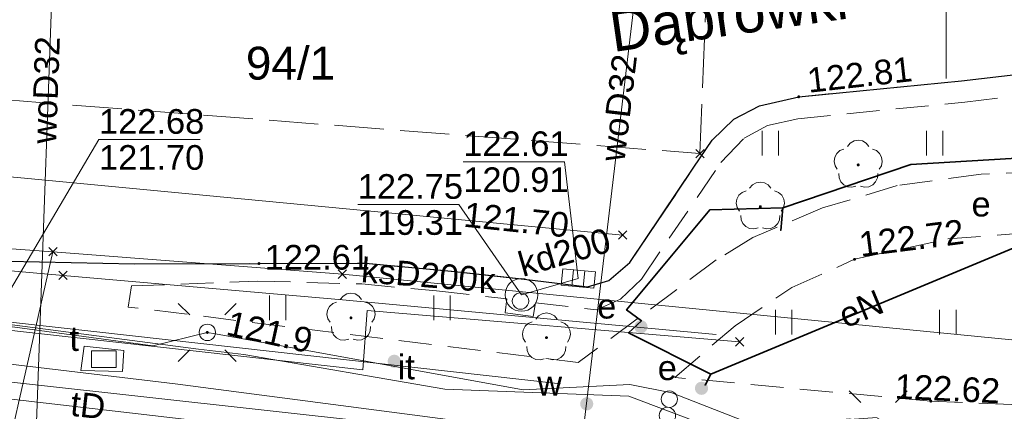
# Model space of a CAD drawing. Extents: x 6472695 to 6473494, y 5822279 to 5823456.
# Tile 10 of 51: x 6472872 to 6472902, y 5822587 to 5822599. Entities that reach past the tile are written whole.
import ezdxf
from ezdxf.enums import TextEntityAlignment as Align

# ---------------------------------------------------------------- set-up
doc = ezdxf.new("R2010")
doc.units = 0
doc.linetypes.add('PRZER2-1', pattern=[1.5, 1, -0.5])
doc.linetypes.add('PRZER3-1', pattern=[2, 1.5, -0.5])
doc.layers.get('0').update_dxf_attribs({"linetype": 'CONTINUOUS'})
for name, color, linetype, lineweight in [('EGBO', 7, 'CONTINUOUS', 18), ('EGDE_O', 7, 'CONTINUOUS', 18), ('GSPPRB', 7, 'CONTINUOUS', 18), ('GUPPRZ_O', 7, 'CONTINUOUS', 18), ('OTKC', 7, 'CONTINUOUS', 18), ('OTKJ', 7, 'CONTINUOUS', 18), ('OTKK', 7, 'CONTINUOUS', 25), ('OTRS', 7, 'CONTINUOUS', 13), ('OTRS_O', 7, 'CONTINUOUS', 13), ('OTZI', 7, 'CONTINUOUS', 18), ('OTZI_O', 7, 'CONTINUOUS', 18), ('OTZT', 7, 'CONTINUOUS', 18), ('Ramka sekcyjna', 7, 'CONTINUOUS', 18), ('SUEO', 7, 'CONTINUOUS', 18), ('SULO', 7, 'CONTINUOUS', 35), ('SUPK', 7, 'CONTINUOUS', 18), ('SUPP', 7, 'CONTINUOUS', 18), ('SUPW', 7, 'CONTINUOUS', 18), ('SUPW_O', 7, 'CONTINUOUS', 18)]:
    doc.layers.add(name, color=color, linetype=linetype, lineweight=lineweight)
for name, color, linetype, lineweight, true_color in [('GELULI_O', 7, 'CONTINUOUS', 18, 0xfeffff), ('OTZL', 7, 'CONTINUOUS', 18, 0x008000), ('SUCP', 7, 'CONTINUOUS', 18, 0xd200d2), ('SUEP', 1, 'CONTINUOUS', 18, 0xff0000), ('SUEP_O', 1, 'CONTINUOUS', 18, 0xff0000), ('SUEU', 1, 'CONTINUOUS', 18, 0xff0000), ('SUEU_O', 1, 'CONTINUOUS', 18, 0xff0000), ('SUGP', 7, 'CONTINUOUS', 18, 0xbfbf00), ('SUKK', 7, 'CONTINUOUS', 18, 0x803300), ('SUKP', 7, 'CONTINUOUS', 18, 0x803300), ('SUKP_O', 7, 'CONTINUOUS', 18, 0x803300), ('SUTP', 7, 'CONTINUOUS', 18, 0xff9100), ('SUTP_O', 7, 'CONTINUOUS', 18, 0xff9100), ('SUWP', 5, 'CONTINUOUS', 18, 0x0000ff), ('SUWP_O', 5, 'CONTINUOUS', 18, 0x0000ff), ('SUWW', 5, 'CONTINUOUS', 18, 0x0000ff), ('SUWW_O', 5, 'CONTINUOUS', 18, 0x0000ff)]:
    doc.layers.add(name, color=color, linetype=linetype, lineweight=lineweight, true_color=true_color)
doc.styles.add('Arial', font='Arial')

# ---------------------------------------------------------------- blocks, each defined once
blk = doc.blocks.new('D_GSPPRB0')
at = {"color": 0, "lineweight": 18}
for points in [[(-0.12726, -0.12726), (0.12726, 0.12726)], [(-0.12726, 0.12726), (0.12726, -0.12726)]]:
    blk.add_lwpolyline(points, dxfattribs=at)
blk = doc.blocks.new('D_GSPTZI1')
blk.add_hatch(color=0).paths.add_polyline_path([(-0.2, 0), (-0.193185, -0.051764), (-0.173205, -0.1), (-0.141421, -0.141421), (-0.1, -0.173205), (-0.051764, -0.193185), (0, -0.2), (0.051764, -0.193185), (0.1, -0.173205), (0.141421, -0.141421), (0.173205, -0.1), (0.193185, -0.051764), (0.2, 0), (0.193185, 0.051764), (0.173205, 0.1), (0.141421, 0.141421), (0.1, 0.173205), (0.051764, 0.193185), (0, 0.2), (-0.051764, 0.193185), (-0.1, 0.173205), (-0.141421, 0.141421), (-0.173205, 0.1), (-0.193185, 0.051764)])
blk = doc.blocks.new('D_GUPIWZ1_1')
at = {"color": 0}
blk.add_lwpolyline([(0, 0.25), (0.064705, 0.241481), (0.125, 0.216506), (0.176777, 0.176777), (0.216506, 0.125), (0.241481, 0.064705), (0.25, 0), (0.241481, -0.064705), (0.216506, -0.125), (0.176777, -0.176777), (0.125, -0.216506), (0.064705, -0.241481), (0, -0.25), (-0.064705, -0.241481), (-0.125, -0.216506), (-0.176777, -0.176777), (-0.216506, -0.125), (-0.241481, -0.064705), (-0.25, 0), (-0.241481, 0.064705), (-0.216506, 0.125), (-0.176777, 0.176777), (-0.125, 0.216506), (-0.064705, 0.241481)], close=True, dxfattribs=at)
blk = doc.blocks.new('D_GUPKKS1')
at = {"color": 0}
blk.add_lwpolyline([(0.5, -0.25), (-0.5, -0.25), (-0.5, 0.25), (0.5, 0.25)], close=True, dxfattribs=at)
for points in [[(-0.175, -0.25), (-0.175, 0.25)], [(0.175, -0.25), (0.175, 0.25)]]:
    blk.add_lwpolyline(points, dxfattribs=at)
blk = doc.blocks.new('D_GSPWPS1')
blk.add_hatch(color=0).paths.add_polyline_path([(-0.045, 0), (-0.043467, -0.011647), (-0.038971, -0.0225), (-0.03182, -0.03182), (-0.0225, -0.038971), (-0.011647, -0.043467), (0, -0.045), (0.011647, -0.043467), (0.0225, -0.038971), (0.03182, -0.03182), (0.038971, -0.0225), (0.043467, -0.011647), (0.045, 0), (0.043467, 0.011647), (0.038971, 0.0225), (0.03182, 0.03182), (0.0225, 0.038971), (0.011647, 0.043467), (0, 0.045), (-0.011647, 0.043467), (-0.0225, 0.038971), (-0.03182, 0.03182), (-0.038971, 0.0225), (-0.043467, 0.011647)])
blk = doc.blocks.new('D_GSPRDL1')
blk.add_hatch(color=0).paths.add_polyline_path([(0, -0.045), (0.013906, -0.042798), (0.02645, -0.036406), (0.036406, -0.02645), (0.042798, -0.013906), (0.045, 0), (0.042798, 0.013906), (0.036406, 0.02645), (0.02645, 0.036406), (0.013906, 0.042798), (0, 0.045), (-0.013906, 0.042798), (-0.02645, 0.036406), (-0.036406, 0.02645), (-0.042798, 0.013906), (-0.045, 0), (-0.042798, -0.013906), (-0.036406, -0.02645), (-0.02645, -0.036406), (-0.013906, -0.042798)])
at = {"color": 0}
for points in [[(-0.324277, 0.563333), (-0.240553, 0.662679), (-0.127956, 0.727494), (0, 0.75), (0.127956, 0.727494), (0.240553, 0.662679), (0.324277, 0.563333)], [(-0.635969, -0.134326), (-0.70458, -0.024001), (-0.731429, 0.103115), (-0.713292, 0.231763), (-0.652348, 0.346501), (-0.55591, 0.433559), (-0.435555, 0.482485)], [(0.435555, 0.482485), (0.55591, 0.433559), (0.652348, 0.346501), (0.713292, 0.231763), (0.731429, 0.103115), (0.70458, -0.024001), (0.635969, -0.134326)], [(-0.068773, -0.646351), (-0.194901, -0.677512), (-0.324092, -0.663766), (-0.440839, -0.606763), (-0.531129, -0.513345), (-0.584125, -0.394725), (-0.593465, -0.265141)], [(0.593465, -0.265141), (0.584125, -0.394725), (0.531129, -0.513345), (0.440839, -0.606763), (0.324092, -0.663766), (0.194901, -0.677512), (0.068773, -0.646351)]]:
    blk.add_lwpolyline(points, dxfattribs=at)
blk = doc.blocks.new('D_GUPIWZ1_3')
at = {"color": 0}
blk.add_lwpolyline([(0.375, -0.25), (-0.375, -0.25), (-0.375, 0.25), (0.375, 0.25)], close=True, dxfattribs=at)
blk = doc.blocks.new('D_GUPWZA1')
blk.add_hatch(color=0).paths.add_polyline_path([(-0.2, 0), (-0.193185, -0.051764), (-0.173205, -0.1), (-0.141421, -0.141421), (-0.1, -0.173205), (-0.051764, -0.193185), (0, -0.2), (0.051764, -0.193185), (0.1, -0.173205), (0.141421, -0.141421), (0.173205, -0.1), (0.193185, -0.051764), (0.2, 0), (0.193185, 0.051764), (0.173205, 0.1), (0.141421, 0.141421), (0.1, 0.173205), (0.051764, 0.193185), (0, 0.2), (-0.051764, 0.193185), (-0.1, 0.173205), (-0.141421, 0.141421), (-0.173205, 0.1), (-0.193185, 0.051764)])
blk = doc.blocks.new('D_GUPEUT1')
blk.add_hatch(color=0).paths.add_polyline_path([(-0.2, 0), (-0.193185, -0.051764), (-0.173205, -0.1), (-0.141421, -0.141421), (-0.1, -0.173205), (-0.051764, -0.193185), (0, -0.2), (0.051764, -0.193185), (0.1, -0.173205), (0.141421, -0.141421), (0.173205, -0.1), (0.193185, -0.051764), (0.2, 0), (0.193185, 0.051764), (0.173205, 0.1), (0.141421, 0.141421), (0.1, 0.173205), (0.051764, 0.193185), (0, 0.2), (-0.051764, 0.193185), (-0.1, 0.173205), (-0.141421, 0.141421), (-0.173205, 0.1), (-0.193185, 0.051764)])
blk = doc.blocks.new('D_GUPELA2')
blk.add_hatch(color=0).paths.add_polyline_path([(-0.001087, 0.044987), (0.011881, 0.043403), (0.021281, 0.03965), (0.030065, 0.033482), (0.038133, 0.023893), (0.043117, 0.012881), (0.044986, 0.001113), (0.044323, -0.007777), (0.040557, -0.019497), (0.033417, -0.030138), (0.024849, -0.037517), (0.013788, -0.042836), (0.002013, -0.044955), (-0.00982, -0.043916), (-0.020466, -0.040077), (-0.029541, -0.033946), (-0.036867, -0.025804), (-0.04187, -0.01649), (-0.04461, -0.005909), (-0.044532, 0.006476), (-0.041285, 0.017903), (-0.034764, 0.028574), (-0.024479, 0.03776), (-0.013449, 0.042943)])
at = {"color": 0}
for points in [[(-0.883883, 0.883883), (-0.53033, 0.53033)], [(0.883883, 0.883883), (0.53033, 0.53033)], [(-0.883883, -0.883883), (-0.53033, -0.53033)], [(0.883883, -0.883883), (0.53033, -0.53033)]]:
    blk.add_lwpolyline(points, dxfattribs=at)
blk = doc.blocks.new('D_GEPIPP1')
at = {"color": 0}
blk.add_lwpolyline([(0, 0.25), (0.064705, 0.241481), (0.125, 0.216506), (0.176777, 0.176777), (0.216506, 0.125), (0.241481, 0.064705), (0.25, 0), (0.241481, -0.064705), (0.216506, -0.125), (0.176777, -0.176777), (0.125, -0.216506), (0.064705, -0.241481), (0, -0.25), (-0.064705, -0.241481), (-0.125, -0.216506), (-0.176777, -0.176777), (-0.216506, -0.125), (-0.241481, -0.064705), (-0.25, 0), (-0.241481, 0.064705), (-0.216506, 0.125), (-0.176777, 0.176777), (-0.125, 0.216506), (-0.064705, 0.241481)], close=True, dxfattribs=at)
blk = doc.blocks.new('D_GUPELA1')
at = {"color": 0}
blk.add_lwpolyline([(0, 0.25), (0.064705, 0.241481), (0.125, 0.216506), (0.176777, 0.176777), (0.216506, 0.125), (0.241481, 0.064705), (0.25, 0), (0.241481, -0.064705), (0.216506, -0.125), (0.176777, -0.176777), (0.125, -0.216506), (0.064705, -0.241481), (0, -0.25), (-0.064705, -0.241481), (-0.125, -0.216506), (-0.176777, -0.176777), (-0.216506, -0.125), (-0.241481, -0.064705), (-0.25, 0), (-0.241481, 0.064705), (-0.216506, 0.125), (-0.176777, 0.176777), (-0.125, 0.216506), (-0.064705, 0.241481)], close=True, dxfattribs=at)
blk = doc.blocks.new('D_GUPISN1')
at = {"color": 0}
blk.add_lwpolyline([(0, 0.25), (0.064705, 0.241481), (0.125, 0.216506), (0.176777, 0.176777), (0.216506, 0.125), (0.241481, 0.064705), (0.25, 0), (0.241481, -0.064705), (0.216506, -0.125), (0.176777, -0.176777), (0.125, -0.216506), (0.064705, -0.241481), (0, -0.25), (-0.064705, -0.241481), (-0.125, -0.216506), (-0.176777, -0.176777), (-0.216506, -0.125), (-0.241481, -0.064705), (-0.25, 0), (-0.241481, 0.064705), (-0.216506, 0.125), (-0.176777, 0.176777), (-0.125, 0.216506), (-0.064705, 0.241481)], close=True, dxfattribs=at)
blk = doc.blocks.new('D_GSSUTR1')
at = {"color": 0}
for points in [[(-0.25666, 0.36165), (-0.25666, -0.38835)], [(0.24334, -0.38835), (0.24334, 0.36165)]]:
    blk.add_lwpolyline(points, dxfattribs=at)

msp = doc.modelspace()

# ---------------------------------------------------------------- linework, layer by layer
at = {"layer": 'GUPPRZ_O', "linetype": 'Continuous', "lineweight": 13, "elevation": 10.8, "flags": 128}
for points in [[(6472871.286, 5822590.691), (6472874.21, 5822595.644), (6472877.29, 5822595.644)], [(6472888.8, 5822591.42), (6472888.379, 5822594.966), (6472885.299, 5822594.966)], [(6472887.07, 5822590.92), (6472885.166, 5822593.667), (6472882.086, 5822593.667)]]:
    msp.add_lwpolyline(points, dxfattribs=at)
at = {"layer": 'OTKC', "linetype": 'PRZER2-1', "lineweight": 18, "elevation": 10.18}
msp.add_lwpolyline([(6472870.061, 5822605.887), (6472877.4, 5822606.114), (6472877.383, 5822607.25), (6472879.47, 5822607.342), (6472879.44, 5822606.184), (6472882.916, 5822606.302), (6472882.854, 5822607.479), (6472884.97, 5822607.482), (6472884.992, 5822606.373), (6472885.217, 5822606.381, -0.000024), (6472894.961, 5822608.099), (6472894.708, 5822609.164), (6472896.785, 5822609.545), (6472896.924, 5822608.445), (6472899.055, 5822608.82), (6472904.508, 5822609.793), (6472904.851, 5822609.86), (6472912.221, 5822611.642), (6472920.28, 5822614.161), (6472936.274, 5822620.31)], format="xyb", dxfattribs=at)
for points in [[(6472869.5, 5822591.98), (6472875.29, 5822591.86), (6472879.08, 5822591.87), (6472882.32, 5822591.88), (6472885.04, 5822591.63), (6472887.15, 5822591.4), (6472889.08, 5822591.16), (6472889.73, 5822591.36), (6472890.37, 5822591.9), (6472892.32, 5822594.8), (6472892.87, 5822595.62), (6472893.53, 5822596.26), (6472894.32, 5822596.67), (6472895.51, 5822596.94), (6472900.46, 5822597.42), (6472904.55, 5822597.9)], [(6472902.82, 5822594.65), (6472901.06, 5822594.59), (6472898.51, 5822594.24), (6472896.23, 5822593.56), (6472894.11, 5822592.66), (6472893, 5822591.98), (6472888.8, 5822588.86), (6472875.1, 5822590.55), (6472875.2, 5822591.19), (6472879.04, 5822591.34), (6472882.21, 5822591.25), (6472884.48, 5822591.04), (6472886.62, 5822590.8), (6472886.57, 5822590.37), (6472887.43, 5822590.26), (6472887.5, 5822590.68), (6472889.35, 5822590.46), (6472890.08, 5822590.79), (6472890.72, 5822591.4), (6472893.14, 5822594.94), (6472893.85, 5822595.68), (6472894.56, 5822596.07), (6472895.48, 5822596.27), (6472900.57, 5822596.78), (6472904.64, 5822597.27)], [(6472906.49, 5822587.39), (6472899.53, 5822587.69), (6472891.74, 5822588.41), (6472893.57, 5822589.98), (6472895.3, 5822591.14), (6472897.21, 5822592), (6472900.05, 5822592.62), (6472902.84, 5822592.84)]]:
    msp.add_lwpolyline(points, dxfattribs=at)
at = {"layer": 'OTKJ', "linetype": 'PRZER3-1', "lineweight": 18, "elevation": 10.18}
msp.add_lwpolyline([(6472869.5, 5822591.98), (6472875.29, 5822591.86), (6472879.08, 5822591.87), (6472882.32, 5822591.88), (6472885.04, 5822591.63), (6472887.15, 5822591.4), (6472889.08, 5822591.16), (6472889.73, 5822591.36), (6472890.37, 5822591.9), (6472892.32, 5822594.8), (6472892.87, 5822595.62), (6472893.53, 5822596.26), (6472894.32, 5822596.67), (6472895.51, 5822596.94), (6472900.46, 5822597.42), (6472904.55, 5822597.9)], dxfattribs=at)
at = {"layer": 'OTKK', "linetype": 'Continuous', "lineweight": 25, "elevation": 10.18}
msp.add_lwpolyline([(6472869.5, 5822591.98), (6472875.29, 5822591.86), (6472879.08, 5822591.87), (6472882.32, 5822591.88), (6472885.04, 5822591.63), (6472887.15, 5822591.4), (6472889.08, 5822591.16), (6472889.73, 5822591.36), (6472890.37, 5822591.9), (6472892.32, 5822594.8), (6472892.87, 5822595.62), (6472893.53, 5822596.26), (6472894.32, 5822596.67), (6472895.51, 5822596.94), (6472900.46, 5822597.42), (6472904.55, 5822597.9)], dxfattribs=at)
at = {"layer": 'OTZT', "linetype": 'PRZER2-1', "lineweight": 18, "elevation": 10.1}
for points in [[(6472902.82, 5822594.65), (6472901.06, 5822594.59), (6472898.51, 5822594.24), (6472896.23, 5822593.56), (6472894.11, 5822592.66), (6472893, 5822591.98), (6472888.8, 5822588.86), (6472875.1, 5822590.55), (6472875.2, 5822591.19), (6472879.04, 5822591.34), (6472882.21, 5822591.25), (6472884.48, 5822591.04), (6472886.62, 5822590.8), (6472886.57, 5822590.37), (6472887.43, 5822590.26), (6472887.5, 5822590.68), (6472889.35, 5822590.46), (6472890.08, 5822590.79), (6472890.72, 5822591.4), (6472893.14, 5822594.94), (6472893.85, 5822595.68), (6472894.56, 5822596.07), (6472895.48, 5822596.27), (6472900.57, 5822596.78), (6472904.64, 5822597.27)], [(6472906.49, 5822587.39), (6472899.53, 5822587.69), (6472891.74, 5822588.41), (6472893.57, 5822589.98), (6472895.3, 5822591.14), (6472897.21, 5822592), (6472900.05, 5822592.62), (6472902.84, 5822592.84)]]:
    msp.add_lwpolyline(points, dxfattribs=at)
at = {"layer": 'Ramka sekcyjna', "linetype": 'Continuous', "lineweight": 18, "elevation": 100, "flags": 128}
msp.add_lwpolyline([(6472900, 5822597.5), (6472900, 5822602.5)], dxfattribs=at)
at = {"layer": 'SUCP', "linetype": 'PRZER3-1', "lineweight": 18, "elevation": 10.14}
msp.add_lwpolyline([(6472800.466, 5822595.002), (6472801.128, 5822600.714), (6472807.774, 5822600.302), (6472807.618, 5822598.755), (6472847.896, 5822594.591), (6472848.422, 5822598.808), (6472855.46, 5822598.077), (6472892.503, 5822595.214), (6472892.881, 5822604.745), (6472898.706, 5822604.843)], dxfattribs=at)
at = {"layer": 'SUEP', "linetype": 'Continuous', "lineweight": 18, "elevation": 10.14}
for points in [[(6472918.337, 5822574.318), (6472906.914, 5822580.938), (6472906.726, 5822582.38), (6472906.579, 5822584.324), (6472905.073, 5822584.909), (6472902.02, 5822585.828), (6472897.537, 5822587.049), (6472897.056, 5822587.153), (6472893.208, 5822586.756), (6472890.342, 5822587.843), (6472884.737, 5822588.052), (6472878.616, 5822589.105), (6472877.236, 5822589.272), (6472863.411, 5822591.069), (6472858.049, 5822591.801), (6472840.199, 5822593.495), (6472835.191, 5822593.832), (6472832.241, 5822594.02), (6472824.335, 5822594.94), (6472816.752, 5822595.717), (6472811.461, 5822596.149), (6472801.041, 5822597.298), (6472790.223, 5822598.54)], [(6472906.79, 5822594.17), (6472906.55, 5822594.85), (6472903.16, 5822595.14), (6472898.92, 5822594.88), (6472895.03, 5822593.56), (6472894.96, 5822592.88), (6472895.03, 5822593.56), (6472892.8, 5822593.5), (6472890.27, 5822590.46), (6472890.72, 5822590.13), (6472890.33, 5822589.77), (6472892.83, 5822588.51), (6472892.66, 5822588.18), (6472892.83, 5822588.51), (6472902.04, 5822592.34), (6472902.04, 5822592.94), (6472902.04, 5822592.34), (6472906.62, 5822591.08), (6472906.52, 5822587.73), (6472904.08, 5822587.6), (6472903.23, 5822582.72)], [(6472863.91, 5822590.979), (6472875.847, 5822589.371), (6472877.506, 5822589.778), (6472877.756, 5822589.733), (6472887.122, 5822588.029), (6472890.365, 5822588.196), (6472891.644, 5822587.943), (6472894.243, 5822586.927), (6472897.901, 5822587.195)]]:
    msp.add_lwpolyline(points, dxfattribs=at)
at = {"layer": 'SUGP', "linetype": 'Continuous', "lineweight": 18, "elevation": 10.14}
for points in [[(6472892.992, 5822589.716), (6472881.618, 5822590.771), (6472873.116, 5822591.512), (6472862.529, 5822592.449), (6472843.84, 5822594.08), (6472844.362, 5822603.843)], [(6472838.034, 5822601.537), (6472837.97, 5822597.278), (6472844.215, 5822596.683), (6472871.73, 5822594.488), (6472890.147, 5822592.735)], [(6472893.709, 5822589.492), (6472882.378, 5822590.443), (6472882.243, 5822588.638), (6472856.057, 5822591.569), (6472839.083, 5822593.358), (6472821.129, 5822595.552)], [(6472888.262, 5822588.218), (6472857.482, 5822591.656), (6472853.668, 5822592.049)]]:
    msp.add_lwpolyline(points, dxfattribs=at)
at = {"layer": 'SUKP', "linetype": 'Continuous', "lineweight": 18, "elevation": 10.14}
for points in [[(6472916.997, 5822588.083), (6472881.619, 5822591.549), (6472872.809, 5822592.231), (6472863.012, 5822592.936), (6472853.703, 5822594.557)], [(6472868.435, 5822573.014), (6472872.809, 5822592.231)], [(6472888.8, 5822591.42), (6472887.07, 5822590.92)]]:
    msp.add_lwpolyline(points, dxfattribs=at)
at = {"layer": 'SULO', "linetype": 'Continuous', "lineweight": 35, "elevation": 10.12}
msp.add_lwpolyline([(6472906.79, 5822594.17), (6472906.55, 5822594.85), (6472903.16, 5822595.14), (6472898.92, 5822594.88), (6472895.03, 5822593.56), (6472894.96, 5822592.88), (6472895.03, 5822593.56), (6472892.8, 5822593.5), (6472890.27, 5822590.46), (6472890.72, 5822590.13), (6472890.33, 5822589.77), (6472892.83, 5822588.51), (6472892.66, 5822588.18), (6472892.83, 5822588.51), (6472902.04, 5822592.34), (6472902.04, 5822592.94), (6472902.04, 5822592.34), (6472906.62, 5822591.08), (6472906.52, 5822587.73), (6472904.08, 5822587.6), (6472903.23, 5822582.72)], dxfattribs=at)
at = {"layer": 'SUPK', "linetype": 'Continuous', "lineweight": 18, "elevation": 10.14}
msp.add_lwpolyline([(6472887.07, 5822590.42, -1), (6472887.07, 5822591.42, -1)], format="xyb", close=True, dxfattribs=at)
msp.add_lwpolyline([(6472873.755, 5822589.356), (6472873.661, 5822588.623), (6472874.927, 5822588.593), (6472874.97, 5822589.228)], close=True, dxfattribs=at)
at = {"layer": 'SUTP', "linetype": 'Continuous', "lineweight": 18, "elevation": 10.14}
for points in [[(6472810.526, 5822594.333), (6472812.133, 5822594.991), (6472814.254, 5822595.066), (6472827.053, 5822593.728), (6472845.918, 5822591.906), (6472866.843, 5822589.37), (6472876.529, 5822588.218), (6472889.638, 5822586.504), (6472901.21, 5822584.905), (6472904.081, 5822584.455), (6472904.281, 5822583.813)], [(6472905.724, 5822579.32), (6472907.904, 5822583.639), (6472904.242, 5822584.649), (6472821.896, 5822593.755)], [(6472904.281, 5822583.813), (6472900.991, 5822584.22), (6472885.553, 5822586.128), (6472862.184, 5822588.837), (6472845.261, 5822590.88), (6472822.562, 5822593.65), (6472822.39, 5822592.082)]]:
    msp.add_lwpolyline(points, dxfattribs=at)
at = {"layer": 'SUWP', "linetype": 'Continuous', "lineweight": 18, "elevation": 10.14}
for points in [[(6472891.106, 5822604.879), (6472888.609, 5822583.974)], [(6472872.926, 5822604.244), (6472872.263, 5822585.919)]]:
    msp.add_lwpolyline(points, dxfattribs=at)

# ---------------------------------------------------------------- block references
at = {"layer": 'EGBO', "linetype": 'Continuous', "lineweight": 18}
for p in [(6472891.571, 5822587.75, 10.2), (6472891.512, 5822587.253, 10.2)]:
    msp.add_blockref('D_GEPIPP1', p, dxfattribs=at)
at = {"layer": 'GSPPRB', "linetype": 'Continuous', "lineweight": 18}
for p in [(6472892.503, 5822595.214, 10.28), (6472890.147, 5822592.735, 10.28), (6472872.809, 5822592.231, 10.28), (6472873.116, 5822591.512, 10.28), (6472881.619, 5822591.549, 10.28), (6472893.709, 5822589.492, 10.28)]:
    msp.add_blockref('D_GSPPRB0', p, dxfattribs=at)
at = {"layer": 'OTRS', "linetype": 'Continuous', "lineweight": 13}
for p in [(6472895.51, 5822596.94, 10.08), (6472897.21, 5822592, 10.08), (6472879.08, 5822591.87, 10.08), (6472899.53, 5822587.69, 10.08)]:
    msp.add_blockref('D_GSPWPS1', p, dxfattribs=at)
at = {"layer": 'OTZI', "linetype": 'Continuous', "lineweight": 18}
msp.add_blockref('D_GSPTZI1', (6472883.197, 5822588.901, 10.12), dxfattribs=at)
at = {"layer": 'OTZL', "linetype": 'Continuous', "lineweight": 18}
for p in [(6472897.32, 5822594.87, 10.12), (6472894.34, 5822593.6, 10.12), (6472881.88, 5822590.22, 10.12), (6472887.83, 5822589.62, 10.12)]:
    msp.add_blockref('D_GSPRDL1', p, dxfattribs=at)
at = {"layer": 'OTZT', "linetype": 'Continuous', "lineweight": 18}
for p in [(6472894.655, 5822595.543, 10.1), (6472899.655, 5822595.543, 10.1), (6472879.655, 5822590.543, 10.1), (6472884.655, 5822590.543, 10.1), (6472895.055, 5822590.108, 10.1), (6472900.055, 5822590.108, 10.1)]:
    msp.add_blockref('D_GSSUTR1', p, dxfattribs=at)
at = {"layer": 'SUEO', "linetype": 'Continuous', "lineweight": 18}
for name, p in [('D_GUPELA2', (6472877.506, 5822589.778, 10.15)), ('D_GUPELA1', (6472877.506, 5822589.778, 10.16))]:
    msp.add_blockref(name, p, dxfattribs=at)
at = {"layer": 'SUEO', "linetype": 'Continuous', "lineweight": 18, "rotation": 89.99999931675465}
msp.add_blockref('D_GUPELA2', (6472897.927, 5822587.123, 10.15), dxfattribs=at)
at = {"layer": 'SUEU', "linetype": 'Continuous', "lineweight": 18}
for p in [(6472890.706, 5822589.95, 10.16), (6472892.55, 5822588.08, 10.16)]:
    msp.add_blockref('D_GUPEUT1', p, dxfattribs=at)
at = {"layer": 'SUKK', "linetype": 'Continuous', "lineweight": 18, "rotation": 354.6148577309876}
msp.add_blockref('D_GUPKKS1', (6472888.8, 5822591.42, 10.16), dxfattribs=at)
at = {"layer": 'SUPP', "linetype": 'Continuous', "lineweight": 18}
msp.add_blockref('D_GUPISN1', (6472877.506, 5822589.778, 10.16), dxfattribs=at)
at = {"layer": 'SUPW', "linetype": 'Continuous', "lineweight": 18}
for name, p in [('D_GUPIWZ1_1', (6472887.04, 5822590.73, 10.18)), ('D_GUPIWZ1_3', (6472874.354, 5822588.965, 10.18))]:
    msp.add_blockref(name, p, dxfattribs=at)
at = {"layer": 'SUWW', "linetype": 'Continuous', "lineweight": 18}
msp.add_blockref('D_GUPWZA1', (6472889.056, 5822587.607, 10.16), dxfattribs=at)

# ---------------------------------------------------------------- texts
at = {"layer": 'EGDE_O', "linetype": 'Continuous', "lineweight": 0, "style": 'Arial'}
msp.add_text('94/1', height=1, dxfattribs=at).set_placement((6472880.04, 5822597.462, 10.8), align=Align.CENTER)
at = {"layer": 'GELULI_O', "color": 7, "linetype": 'Continuous', "lineweight": 0, "style": 'Arial'}
msp.add_text('Dąbrówki', height=1.25, rotation=8.119, dxfattribs=at).set_placement((6472893.458, 5822598.812, 10.14), align=Align.CENTER)
at = {"layer": 'GUPPRZ_O', "linetype": 'Continuous', "lineweight": 0, "style": 'Arial'}
for s, p in [('122.68', (6472874.21, 5822595.816, 10.8)), ('122.61', (6472885.299, 5822595.139, 10.8)), ('121.70', (6472874.21, 5822594.721, 10.8)), ('120.91', (6472885.299, 5822594.044, 10.8)), ('122.75', (6472882.086, 5822593.839, 10.8)), ('119.31', (6472882.086, 5822592.744, 10.8))]:
    msp.add_text(s, height=0.75, dxfattribs=at).set_placement(p)
for s, rotation, p in [('121.70', 354.0258, (6472885.284, 5822592.995, 10.8)), ('121.9', 347.5615, (6472878.044, 5822589.709, 10.8))]:
    msp.add_text(s, height=0.75, rotation=rotation, dxfattribs=at).set_placement(p)
at = {"layer": 'OTRS_O', "linetype": 'Continuous', "lineweight": 0, "style": 'Arial'}
for s, rotation, p in [('122.81', 6.4088, (6472895.813, 5822597.061, 10.8)), ('122.72', 7.2038, (6472897.397, 5822592.077, 10.8)), ('122.62', 357.4201, (6472898.419, 5822587.767, 10.8))]:
    msp.add_text(s, height=0.75, rotation=rotation, dxfattribs=at).set_placement(p)
msp.add_text('122.61', height=0.75, dxfattribs=at).set_placement((6472879.253, 5822591.687, 10.8))
at = {"layer": 'OTZI_O', "linetype": 'Continuous', "lineweight": 0, "style": 'Arial'}
msp.add_text('it', height=0.75, dxfattribs=at).set_placement((6472883.825, 5822588.353, 10.8), align=Align.RIGHT)
at = {"layer": 'SUEP_O', "linetype": 'Continuous', "lineweight": 0, "style": 'Arial'}
msp.add_text('eN', height=0.75, rotation=22.5801, dxfattribs=at).set_placement((6472897.548, 5822590.154, 10.8), align=Align.CENTER)
at = {"layer": 'SUEU_O', "linetype": 'Continuous', "lineweight": 0, "style": 'Arial'}
for p in [(6472901.352, 5822593.302, 10.8), (6472889.956, 5822590.2, 10.8), (6472891.8, 5822588.33, 10.8)]:
    msp.add_text('e', height=0.75, dxfattribs=at).set_placement(p, align=Align.RIGHT)
at = {"layer": 'SUKP_O', "linetype": 'Continuous', "lineweight": 0, "style": 'Arial'}
for s, rotation, p in [('kd200', 16.1202, (6472888.48, 5822591.858, 10.8)), ('ksD200', 355.4804, (6472883.94, 5822591.167, 10.8))]:
    msp.add_text(s, height=0.75, rotation=rotation, dxfattribs=at).set_placement(p, align=Align.CENTER)
at = {"layer": 'SUPW_O', "linetype": 'Continuous', "lineweight": 0, "style": 'Arial'}
for s, p in [('k', (6472886.29, 5822590.98, 10.8)), ('t', (6472873.604, 5822589.215, 10.8))]:
    msp.add_text(s, height=0.75, dxfattribs=at).set_placement(p, align=Align.RIGHT)
at = {"layer": 'SUTP_O', "linetype": 'Continuous', "lineweight": 0, "style": 'Arial'}
msp.add_text('tD', height=0.75, rotation=353.3876, dxfattribs=at).set_placement((6472873.835, 5822587.191, 10.8), align=Align.CENTER)
at = {"layer": 'SUWP_O', "linetype": 'Continuous', "lineweight": 0, "style": 'Arial'}
for rotation, p in [(87.9281, (6472872.962, 5822597.131, 10.8)), (83.1898, (6472890.396, 5822596.561, 10.8))]:
    msp.add_text('woD32', height=0.75, rotation=rotation, dxfattribs=at).set_placement(p, align=Align.CENTER)
at = {"layer": 'SUWW_O', "linetype": 'Continuous', "lineweight": 0, "style": 'Arial'}
msp.add_text('w', height=0.75, dxfattribs=at).set_placement((6472888.306, 5822587.857, 10.8), align=Align.RIGHT)

doc.saveas('drawing.dxf')
